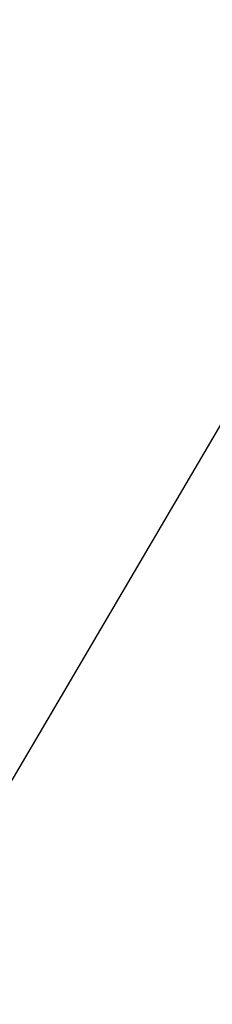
# Model space of a CAD drawing. Extents: x 0 to 370488, y 0 to 4202825.
# Tile 235 of 256: x 360284.81 to 360285.96, y 4200449.01 to 4200454.93. Entities that reach past the tile are written whole.
import ezdxf

# ---------------------------------------------------------------- set-up
doc = ezdxf.new("R2010")
doc.units = 0
doc.header["$LTSCALE"] = 0.5
doc.header["$MEASUREMENT"] = 0
doc.linetypes.add('CONTI', pattern=[0])
doc.layers.add('GORIZDEFAULT', color=32, linetype='CONTI')

msp = doc.modelspace()

# ---------------------------------------------------------------- linework, layer by layer
at = {"layer": 'GORIZDEFAULT', "color": 32}
msp.add_polyline3d([(360277.71, 4200442.86, 542.5), (360278.91, 4200443.64, 542.5), (360281.88, 4200445.83, 542.5), (360282.01, 4200445.98, 542.5), (360282.16, 4200446.19, 542.5), (360282.38, 4200446.48, 542.5), (360282.67, 4200446.92, 542.5), (360283.06, 4200447.53, 542.5), (360283.57, 4200448.36, 542.5), (360284.23, 4200449.45, 542.5), (360285.04, 4200450.83, 542.5), (360285.99, 4200452.45, 542.5), (360287.04, 4200454.27, 542.5), (360288.15, 4200456.24, 542.5), (360289.29, 4200458.3, 542.5), (360290.42, 4200460.4, 542.5), (360291.51, 4200462.49, 542.5), (360292.52, 4200464.52, 542.5), (360293.46, 4200466.48, 542.5), (360294.29, 4200468.34, 542.5), (360295.02, 4200470.1, 542.5)], dxfattribs=at)
msp.add_polyline3d([(360277.71, 4200442.86, 542.5), (360278.91, 4200443.64, 542.5), (360281.88, 4200445.83, 542.5), (360282.01, 4200445.98, 542.5), (360282.16, 4200446.19, 542.5), (360282.38, 4200446.48, 542.5), (360282.67, 4200446.92, 542.5), (360283.06, 4200447.53, 542.5), (360283.57, 4200448.36, 542.5), (360284.23, 4200449.45, 542.5), (360285.04, 4200450.83, 542.5), (360285.99, 4200452.45, 542.5), (360287.04, 4200454.27, 542.5), (360288.15, 4200456.24, 542.5), (360289.29, 4200458.3, 542.5), (360290.42, 4200460.4, 542.5), (360291.51, 4200462.49, 542.5), (360292.52, 4200464.52, 542.5), (360293.46, 4200466.48, 542.5), (360294.29, 4200468.34, 542.5), (360295.02, 4200470.1, 542.5)], dxfattribs=at)
msp.add_polyline3d([(360277.71, 4200442.86, 542.5), (360278.91, 4200443.64, 542.5), (360281.88, 4200445.83, 542.5), (360282.01, 4200445.98, 542.5), (360282.16, 4200446.19, 542.5), (360282.38, 4200446.48, 542.5), (360282.67, 4200446.92, 542.5), (360283.06, 4200447.53, 542.5), (360283.57, 4200448.36, 542.5), (360284.23, 4200449.45, 542.5), (360285.04, 4200450.83, 542.5), (360285.99, 4200452.45, 542.5), (360287.04, 4200454.27, 542.5), (360288.15, 4200456.24, 542.5), (360289.29, 4200458.3, 542.5), (360290.42, 4200460.4, 542.5), (360291.51, 4200462.49, 542.5), (360292.52, 4200464.52, 542.5), (360293.46, 4200466.48, 542.5), (360294.29, 4200468.34, 542.5), (360295.02, 4200470.1, 542.5)], dxfattribs=at)
msp.add_polyline3d([(360277.71, 4200442.86, 542.5), (360278.91, 4200443.64, 542.5), (360281.88, 4200445.83, 542.5), (360282.01, 4200445.98, 542.5), (360282.16, 4200446.19, 542.5), (360282.38, 4200446.48, 542.5), (360282.67, 4200446.92, 542.5), (360283.06, 4200447.53, 542.5), (360283.57, 4200448.36, 542.5), (360284.23, 4200449.45, 542.5), (360285.04, 4200450.83, 542.5), (360285.99, 4200452.45, 542.5), (360287.04, 4200454.27, 542.5), (360288.15, 4200456.24, 542.5), (360289.29, 4200458.3, 542.5), (360290.42, 4200460.4, 542.5), (360291.51, 4200462.49, 542.5), (360292.52, 4200464.52, 542.5), (360293.46, 4200466.48, 542.5), (360294.29, 4200468.34, 542.5), (360295.02, 4200470.1, 542.5)], dxfattribs=at)
msp.add_polyline3d([(360277.71, 4200442.86, 542.5), (360278.91, 4200443.64, 542.5), (360281.88, 4200445.83, 542.5), (360282.01, 4200445.98, 542.5), (360282.16, 4200446.19, 542.5), (360282.38, 4200446.48, 542.5), (360282.67, 4200446.92, 542.5), (360283.06, 4200447.53, 542.5), (360283.57, 4200448.36, 542.5), (360284.23, 4200449.45, 542.5), (360285.04, 4200450.83, 542.5), (360285.99, 4200452.45, 542.5), (360287.04, 4200454.27, 542.5), (360288.15, 4200456.24, 542.5), (360289.29, 4200458.3, 542.5), (360290.42, 4200460.4, 542.5), (360291.51, 4200462.49, 542.5), (360292.52, 4200464.52, 542.5), (360293.46, 4200466.48, 542.5), (360294.29, 4200468.34, 542.5), (360295.02, 4200470.1, 542.5)], dxfattribs=at)
msp.add_polyline3d([(360277.71, 4200442.86, 542.5), (360278.91, 4200443.64, 542.5), (360281.88, 4200445.83, 542.5), (360282.01, 4200445.98, 542.5), (360282.16, 4200446.19, 542.5), (360282.38, 4200446.48, 542.5), (360282.67, 4200446.92, 542.5), (360283.06, 4200447.53, 542.5), (360283.57, 4200448.36, 542.5), (360284.23, 4200449.45, 542.5), (360285.04, 4200450.83, 542.5), (360285.99, 4200452.45, 542.5), (360287.04, 4200454.27, 542.5), (360288.15, 4200456.24, 542.5), (360289.29, 4200458.3, 542.5), (360290.42, 4200460.4, 542.5), (360291.51, 4200462.49, 542.5), (360292.52, 4200464.52, 542.5), (360293.46, 4200466.48, 542.5), (360294.29, 4200468.34, 542.5), (360295.02, 4200470.1, 542.5)], dxfattribs=at)
msp.add_polyline3d([(360277.71, 4200442.86, 542.5), (360278.91, 4200443.64, 542.5), (360281.88, 4200445.83, 542.5), (360282.01, 4200445.98, 542.5), (360282.16, 4200446.19, 542.5), (360282.38, 4200446.48, 542.5), (360282.67, 4200446.92, 542.5), (360283.06, 4200447.53, 542.5), (360283.57, 4200448.36, 542.5), (360284.23, 4200449.45, 542.5), (360285.04, 4200450.83, 542.5), (360285.99, 4200452.45, 542.5), (360287.04, 4200454.27, 542.5), (360288.15, 4200456.24, 542.5), (360289.29, 4200458.3, 542.5), (360290.42, 4200460.4, 542.5), (360291.51, 4200462.49, 542.5), (360292.52, 4200464.52, 542.5), (360293.46, 4200466.48, 542.5), (360294.29, 4200468.34, 542.5), (360295.02, 4200470.1, 542.5)], dxfattribs=at)
msp.add_polyline3d([(360277.71, 4200442.86, 542.5), (360278.91, 4200443.64, 542.5), (360281.88, 4200445.83, 542.5), (360282.01, 4200445.98, 542.5), (360282.16, 4200446.19, 542.5), (360282.38, 4200446.48, 542.5), (360282.67, 4200446.92, 542.5), (360283.06, 4200447.53, 542.5), (360283.57, 4200448.36, 542.5), (360284.23, 4200449.45, 542.5), (360285.04, 4200450.83, 542.5), (360285.99, 4200452.45, 542.5), (360287.04, 4200454.27, 542.5), (360288.15, 4200456.24, 542.5), (360289.29, 4200458.3, 542.5), (360290.42, 4200460.4, 542.5), (360291.51, 4200462.49, 542.5), (360292.52, 4200464.52, 542.5), (360293.46, 4200466.48, 542.5), (360294.29, 4200468.34, 542.5), (360295.02, 4200470.1, 542.5)], dxfattribs=at)
msp.add_polyline3d([(360277.71, 4200442.86, 542.5), (360278.91, 4200443.64, 542.5), (360281.88, 4200445.83, 542.5), (360282.01, 4200445.98, 542.5), (360282.16, 4200446.19, 542.5), (360282.38, 4200446.48, 542.5), (360282.67, 4200446.92, 542.5), (360283.06, 4200447.53, 542.5), (360283.57, 4200448.36, 542.5), (360284.23, 4200449.45, 542.5), (360285.04, 4200450.83, 542.5), (360285.99, 4200452.45, 542.5), (360287.04, 4200454.27, 542.5), (360288.15, 4200456.24, 542.5), (360289.29, 4200458.3, 542.5), (360290.42, 4200460.4, 542.5), (360291.51, 4200462.49, 542.5), (360292.52, 4200464.52, 542.5), (360293.46, 4200466.48, 542.5), (360294.29, 4200468.34, 542.5), (360295.02, 4200470.1, 542.5)], dxfattribs=at)
msp.add_polyline3d([(360277.71, 4200442.86, 542.5), (360278.91, 4200443.64, 542.5), (360281.88, 4200445.83, 542.5), (360282.01, 4200445.98, 542.5), (360282.16, 4200446.19, 542.5), (360282.38, 4200446.48, 542.5), (360282.67, 4200446.92, 542.5), (360283.06, 4200447.53, 542.5), (360283.57, 4200448.36, 542.5), (360284.23, 4200449.45, 542.5), (360285.04, 4200450.83, 542.5), (360285.99, 4200452.45, 542.5), (360287.04, 4200454.27, 542.5), (360288.15, 4200456.24, 542.5), (360289.29, 4200458.3, 542.5), (360290.42, 4200460.4, 542.5), (360291.51, 4200462.49, 542.5), (360292.52, 4200464.52, 542.5), (360293.46, 4200466.48, 542.5), (360294.29, 4200468.34, 542.5), (360295.02, 4200470.1, 542.5)], dxfattribs=at)
msp.add_polyline3d([(360277.71, 4200442.86, 542.5), (360278.91, 4200443.64, 542.5), (360281.88, 4200445.83, 542.5), (360282.01, 4200445.98, 542.5), (360282.16, 4200446.19, 542.5), (360282.38, 4200446.48, 542.5), (360282.67, 4200446.92, 542.5), (360283.06, 4200447.53, 542.5), (360283.57, 4200448.36, 542.5), (360284.23, 4200449.45, 542.5), (360285.04, 4200450.83, 542.5), (360285.99, 4200452.45, 542.5), (360287.04, 4200454.27, 542.5), (360288.15, 4200456.24, 542.5), (360289.29, 4200458.3, 542.5), (360290.42, 4200460.4, 542.5), (360291.51, 4200462.49, 542.5), (360292.52, 4200464.52, 542.5), (360293.46, 4200466.48, 542.5), (360294.29, 4200468.34, 542.5), (360295.02, 4200470.1, 542.5)], dxfattribs=at)
msp.add_polyline3d([(360277.71, 4200442.86, 542.5), (360278.91, 4200443.64, 542.5), (360281.88, 4200445.83, 542.5), (360282.01, 4200445.98, 542.5), (360282.16, 4200446.19, 542.5), (360282.38, 4200446.48, 542.5), (360282.67, 4200446.92, 542.5), (360283.06, 4200447.53, 542.5), (360283.57, 4200448.36, 542.5), (360284.23, 4200449.45, 542.5), (360285.04, 4200450.83, 542.5), (360285.99, 4200452.45, 542.5), (360287.04, 4200454.27, 542.5), (360288.15, 4200456.24, 542.5), (360289.29, 4200458.3, 542.5), (360290.42, 4200460.4, 542.5), (360291.51, 4200462.49, 542.5), (360292.52, 4200464.52, 542.5), (360293.46, 4200466.48, 542.5), (360294.29, 4200468.34, 542.5), (360295.02, 4200470.1, 542.5)], dxfattribs=at)
msp.add_polyline3d([(360277.71, 4200442.86, 542.5), (360278.91, 4200443.64, 542.5), (360281.88, 4200445.83, 542.5), (360282.01, 4200445.98, 542.5), (360282.16, 4200446.19, 542.5), (360282.38, 4200446.48, 542.5), (360282.67, 4200446.92, 542.5), (360283.06, 4200447.53, 542.5), (360283.57, 4200448.36, 542.5), (360284.23, 4200449.45, 542.5), (360285.04, 4200450.83, 542.5), (360285.99, 4200452.45, 542.5), (360287.04, 4200454.27, 542.5), (360288.15, 4200456.24, 542.5), (360289.29, 4200458.3, 542.5), (360290.42, 4200460.4, 542.5), (360291.51, 4200462.49, 542.5), (360292.52, 4200464.52, 542.5), (360293.46, 4200466.48, 542.5), (360294.29, 4200468.34, 542.5), (360295.02, 4200470.1, 542.5)], dxfattribs=at)
msp.add_polyline3d([(360277.71, 4200442.86, 542.5), (360278.91, 4200443.64, 542.5), (360281.88, 4200445.83, 542.5), (360282.01, 4200445.98, 542.5), (360282.16, 4200446.19, 542.5), (360282.38, 4200446.48, 542.5), (360282.67, 4200446.92, 542.5), (360283.06, 4200447.53, 542.5), (360283.57, 4200448.36, 542.5), (360284.23, 4200449.45, 542.5), (360285.04, 4200450.83, 542.5), (360285.99, 4200452.45, 542.5), (360287.04, 4200454.27, 542.5), (360288.15, 4200456.24, 542.5), (360289.29, 4200458.3, 542.5), (360290.42, 4200460.4, 542.5), (360291.51, 4200462.49, 542.5), (360292.52, 4200464.52, 542.5), (360293.46, 4200466.48, 542.5), (360294.29, 4200468.34, 542.5), (360295.02, 4200470.1, 542.5)], dxfattribs=at)
msp.add_polyline3d([(360277.71, 4200442.86, 542.5), (360278.91, 4200443.64, 542.5), (360281.88, 4200445.83, 542.5), (360282.01, 4200445.98, 542.5), (360282.16, 4200446.19, 542.5), (360282.38, 4200446.48, 542.5), (360282.67, 4200446.92, 542.5), (360283.06, 4200447.53, 542.5), (360283.57, 4200448.36, 542.5), (360284.23, 4200449.45, 542.5), (360285.04, 4200450.83, 542.5), (360285.99, 4200452.45, 542.5), (360287.04, 4200454.27, 542.5), (360288.15, 4200456.24, 542.5), (360289.29, 4200458.3, 542.5), (360290.42, 4200460.4, 542.5), (360291.51, 4200462.49, 542.5), (360292.52, 4200464.52, 542.5), (360293.46, 4200466.48, 542.5), (360294.29, 4200468.34, 542.5), (360295.02, 4200470.1, 542.5)], dxfattribs=at)
msp.add_polyline3d([(360277.71, 4200442.86, 542.5), (360278.91, 4200443.64, 542.5), (360281.88, 4200445.83, 542.5), (360282.01, 4200445.98, 542.5), (360282.16, 4200446.19, 542.5), (360282.38, 4200446.48, 542.5), (360282.67, 4200446.92, 542.5), (360283.06, 4200447.53, 542.5), (360283.57, 4200448.36, 542.5), (360284.23, 4200449.45, 542.5), (360285.04, 4200450.83, 542.5), (360285.99, 4200452.45, 542.5), (360287.04, 4200454.27, 542.5), (360288.15, 4200456.24, 542.5), (360289.29, 4200458.3, 542.5), (360290.42, 4200460.4, 542.5), (360291.51, 4200462.49, 542.5), (360292.52, 4200464.52, 542.5), (360293.46, 4200466.48, 542.5), (360294.29, 4200468.34, 542.5), (360295.02, 4200470.1, 542.5)], dxfattribs=at)
msp.add_polyline3d([(360277.71, 4200442.86, 542.5), (360278.91, 4200443.64, 542.5), (360281.88, 4200445.83, 542.5), (360282.01, 4200445.98, 542.5), (360282.16, 4200446.19, 542.5), (360282.38, 4200446.48, 542.5), (360282.67, 4200446.92, 542.5), (360283.06, 4200447.53, 542.5), (360283.57, 4200448.36, 542.5), (360284.23, 4200449.45, 542.5), (360285.04, 4200450.83, 542.5), (360285.99, 4200452.45, 542.5), (360287.04, 4200454.27, 542.5), (360288.15, 4200456.24, 542.5), (360289.29, 4200458.3, 542.5), (360290.42, 4200460.4, 542.5), (360291.51, 4200462.49, 542.5), (360292.52, 4200464.52, 542.5), (360293.46, 4200466.48, 542.5), (360294.29, 4200468.34, 542.5), (360295.02, 4200470.1, 542.5)], dxfattribs=at)
msp.add_polyline3d([(360277.71, 4200442.86, 542.5), (360278.91, 4200443.64, 542.5), (360281.88, 4200445.83, 542.5), (360282.01, 4200445.98, 542.5), (360282.16, 4200446.19, 542.5), (360282.38, 4200446.48, 542.5), (360282.67, 4200446.92, 542.5), (360283.06, 4200447.53, 542.5), (360283.57, 4200448.36, 542.5), (360284.23, 4200449.45, 542.5), (360285.04, 4200450.83, 542.5), (360285.99, 4200452.45, 542.5), (360287.04, 4200454.27, 542.5), (360288.15, 4200456.24, 542.5), (360289.29, 4200458.3, 542.5), (360290.42, 4200460.4, 542.5), (360291.51, 4200462.49, 542.5), (360292.52, 4200464.52, 542.5), (360293.46, 4200466.48, 542.5), (360294.29, 4200468.34, 542.5), (360295.02, 4200470.1, 542.5)], dxfattribs=at)
msp.add_polyline3d([(360277.71, 4200442.86, 542.5), (360278.91, 4200443.64, 542.5), (360281.88, 4200445.83, 542.5), (360282.01, 4200445.98, 542.5), (360282.16, 4200446.19, 542.5), (360282.38, 4200446.48, 542.5), (360282.67, 4200446.92, 542.5), (360283.06, 4200447.53, 542.5), (360283.57, 4200448.36, 542.5), (360284.23, 4200449.45, 542.5), (360285.04, 4200450.83, 542.5), (360285.99, 4200452.45, 542.5), (360287.04, 4200454.27, 542.5), (360288.15, 4200456.24, 542.5), (360289.29, 4200458.3, 542.5), (360290.42, 4200460.4, 542.5), (360291.51, 4200462.49, 542.5), (360292.52, 4200464.52, 542.5), (360293.46, 4200466.48, 542.5), (360294.29, 4200468.34, 542.5), (360295.02, 4200470.1, 542.5)], dxfattribs=at)
msp.add_polyline3d([(360277.71, 4200442.86, 542.5), (360278.91, 4200443.64, 542.5), (360281.88, 4200445.83, 542.5), (360282.01, 4200445.98, 542.5), (360282.16, 4200446.19, 542.5), (360282.38, 4200446.48, 542.5), (360282.67, 4200446.92, 542.5), (360283.06, 4200447.53, 542.5), (360283.57, 4200448.36, 542.5), (360284.23, 4200449.45, 542.5), (360285.04, 4200450.83, 542.5), (360285.99, 4200452.45, 542.5), (360287.04, 4200454.27, 542.5), (360288.15, 4200456.24, 542.5), (360289.29, 4200458.3, 542.5), (360290.42, 4200460.4, 542.5), (360291.51, 4200462.49, 542.5), (360292.52, 4200464.52, 542.5), (360293.46, 4200466.48, 542.5), (360294.29, 4200468.34, 542.5), (360295.02, 4200470.1, 542.5)], dxfattribs=at)
msp.add_polyline3d([(360277.71, 4200442.86, 542.5), (360278.91, 4200443.64, 542.5), (360281.88, 4200445.83, 542.5), (360282.01, 4200445.98, 542.5), (360282.16, 4200446.19, 542.5), (360282.38, 4200446.48, 542.5), (360282.67, 4200446.92, 542.5), (360283.06, 4200447.53, 542.5), (360283.57, 4200448.36, 542.5), (360284.23, 4200449.45, 542.5), (360285.04, 4200450.83, 542.5), (360285.99, 4200452.45, 542.5), (360287.04, 4200454.27, 542.5), (360288.15, 4200456.24, 542.5), (360289.29, 4200458.3, 542.5), (360290.42, 4200460.4, 542.5), (360291.51, 4200462.49, 542.5), (360292.52, 4200464.52, 542.5), (360293.46, 4200466.48, 542.5), (360294.29, 4200468.34, 542.5), (360295.02, 4200470.1, 542.5)], dxfattribs=at)
msp.add_polyline3d([(360277.71, 4200442.86, 542.5), (360278.91, 4200443.64, 542.5), (360281.88, 4200445.83, 542.5), (360282.01, 4200445.98, 542.5), (360282.16, 4200446.19, 542.5), (360282.38, 4200446.48, 542.5), (360282.67, 4200446.92, 542.5), (360283.06, 4200447.53, 542.5), (360283.57, 4200448.36, 542.5), (360284.23, 4200449.45, 542.5), (360285.04, 4200450.83, 542.5), (360285.99, 4200452.45, 542.5), (360287.04, 4200454.27, 542.5), (360288.15, 4200456.24, 542.5), (360289.29, 4200458.3, 542.5), (360290.42, 4200460.4, 542.5), (360291.51, 4200462.49, 542.5), (360292.52, 4200464.52, 542.5), (360293.46, 4200466.48, 542.5), (360294.29, 4200468.34, 542.5), (360295.02, 4200470.1, 542.5)], dxfattribs=at)
msp.add_polyline3d([(360277.71, 4200442.86, 542.5), (360278.91, 4200443.64, 542.5), (360281.88, 4200445.83, 542.5), (360282.01, 4200445.98, 542.5), (360282.16, 4200446.19, 542.5), (360282.38, 4200446.48, 542.5), (360282.67, 4200446.92, 542.5), (360283.06, 4200447.53, 542.5), (360283.57, 4200448.36, 542.5), (360284.23, 4200449.45, 542.5), (360285.04, 4200450.83, 542.5), (360285.99, 4200452.45, 542.5), (360287.04, 4200454.27, 542.5), (360288.15, 4200456.24, 542.5), (360289.29, 4200458.3, 542.5), (360290.42, 4200460.4, 542.5), (360291.51, 4200462.49, 542.5), (360292.52, 4200464.52, 542.5), (360293.46, 4200466.48, 542.5), (360294.29, 4200468.34, 542.5), (360295.02, 4200470.1, 542.5)], dxfattribs=at)
msp.add_polyline3d([(360277.71, 4200442.86, 542.5), (360278.91, 4200443.64, 542.5), (360281.88, 4200445.83, 542.5), (360282.01, 4200445.98, 542.5), (360282.16, 4200446.19, 542.5), (360282.38, 4200446.48, 542.5), (360282.67, 4200446.92, 542.5), (360283.06, 4200447.53, 542.5), (360283.57, 4200448.36, 542.5), (360284.23, 4200449.45, 542.5), (360285.04, 4200450.83, 542.5), (360285.99, 4200452.45, 542.5), (360287.04, 4200454.27, 542.5), (360288.15, 4200456.24, 542.5), (360289.29, 4200458.3, 542.5), (360290.42, 4200460.4, 542.5), (360291.51, 4200462.49, 542.5), (360292.52, 4200464.52, 542.5), (360293.46, 4200466.48, 542.5), (360294.29, 4200468.34, 542.5), (360295.02, 4200470.1, 542.5)], dxfattribs=at)
msp.add_polyline3d([(360277.71, 4200442.86, 542.5), (360278.91, 4200443.64, 542.5), (360281.88, 4200445.83, 542.5), (360282.01, 4200445.98, 542.5), (360282.16, 4200446.19, 542.5), (360282.38, 4200446.48, 542.5), (360282.67, 4200446.92, 542.5), (360283.06, 4200447.53, 542.5), (360283.57, 4200448.36, 542.5), (360284.23, 4200449.45, 542.5), (360285.04, 4200450.83, 542.5), (360285.99, 4200452.45, 542.5), (360287.04, 4200454.27, 542.5), (360288.15, 4200456.24, 542.5), (360289.29, 4200458.3, 542.5), (360290.42, 4200460.4, 542.5), (360291.51, 4200462.49, 542.5), (360292.52, 4200464.52, 542.5), (360293.46, 4200466.48, 542.5), (360294.29, 4200468.34, 542.5), (360295.02, 4200470.1, 542.5)], dxfattribs=at)
msp.add_polyline3d([(360277.71, 4200442.86, 542.5), (360278.91, 4200443.64, 542.5), (360281.88, 4200445.83, 542.5), (360282.01, 4200445.98, 542.5), (360282.16, 4200446.19, 542.5), (360282.38, 4200446.48, 542.5), (360282.67, 4200446.92, 542.5), (360283.06, 4200447.53, 542.5), (360283.57, 4200448.36, 542.5), (360284.23, 4200449.45, 542.5), (360285.04, 4200450.83, 542.5), (360285.99, 4200452.45, 542.5), (360287.04, 4200454.27, 542.5), (360288.15, 4200456.24, 542.5), (360289.29, 4200458.3, 542.5), (360290.42, 4200460.4, 542.5), (360291.51, 4200462.49, 542.5), (360292.52, 4200464.52, 542.5), (360293.46, 4200466.48, 542.5), (360294.29, 4200468.34, 542.5), (360295.02, 4200470.1, 542.5)], dxfattribs=at)
msp.add_polyline3d([(360277.71, 4200442.86, 542.5), (360278.91, 4200443.64, 542.5), (360281.88, 4200445.83, 542.5), (360282.01, 4200445.98, 542.5), (360282.16, 4200446.19, 542.5), (360282.38, 4200446.48, 542.5), (360282.67, 4200446.92, 542.5), (360283.06, 4200447.53, 542.5), (360283.57, 4200448.36, 542.5), (360284.23, 4200449.45, 542.5), (360285.04, 4200450.83, 542.5), (360285.99, 4200452.45, 542.5), (360287.04, 4200454.27, 542.5), (360288.15, 4200456.24, 542.5), (360289.29, 4200458.3, 542.5), (360290.42, 4200460.4, 542.5), (360291.51, 4200462.49, 542.5), (360292.52, 4200464.52, 542.5), (360293.46, 4200466.48, 542.5), (360294.29, 4200468.34, 542.5), (360295.02, 4200470.1, 542.5)], dxfattribs=at)
msp.add_polyline3d([(360277.71, 4200442.86, 542.5), (360278.91, 4200443.64, 542.5), (360281.88, 4200445.83, 542.5), (360282.01, 4200445.98, 542.5), (360282.16, 4200446.19, 542.5), (360282.38, 4200446.48, 542.5), (360282.67, 4200446.92, 542.5), (360283.06, 4200447.53, 542.5), (360283.57, 4200448.36, 542.5), (360284.23, 4200449.45, 542.5), (360285.04, 4200450.83, 542.5), (360285.99, 4200452.45, 542.5), (360287.04, 4200454.27, 542.5), (360288.15, 4200456.24, 542.5), (360289.29, 4200458.3, 542.5), (360290.42, 4200460.4, 542.5), (360291.51, 4200462.49, 542.5), (360292.52, 4200464.52, 542.5), (360293.46, 4200466.48, 542.5), (360294.29, 4200468.34, 542.5), (360295.02, 4200470.1, 542.5)], dxfattribs=at)
msp.add_polyline3d([(360277.71, 4200442.86, 542.5), (360278.91, 4200443.64, 542.5), (360281.88, 4200445.83, 542.5), (360282.01, 4200445.98, 542.5), (360282.16, 4200446.19, 542.5), (360282.38, 4200446.48, 542.5), (360282.67, 4200446.92, 542.5), (360283.06, 4200447.53, 542.5), (360283.57, 4200448.36, 542.5), (360284.23, 4200449.45, 542.5), (360285.04, 4200450.83, 542.5), (360285.99, 4200452.45, 542.5), (360287.04, 4200454.27, 542.5), (360288.15, 4200456.24, 542.5), (360289.29, 4200458.3, 542.5), (360290.42, 4200460.4, 542.5), (360291.51, 4200462.49, 542.5), (360292.52, 4200464.52, 542.5), (360293.46, 4200466.48, 542.5), (360294.29, 4200468.34, 542.5), (360295.02, 4200470.1, 542.5)], dxfattribs=at)
msp.add_polyline3d([(360277.71, 4200442.86, 542.5), (360278.91, 4200443.64, 542.5), (360281.88, 4200445.83, 542.5), (360282.01, 4200445.98, 542.5), (360282.16, 4200446.19, 542.5), (360282.38, 4200446.48, 542.5), (360282.67, 4200446.92, 542.5), (360283.06, 4200447.53, 542.5), (360283.57, 4200448.36, 542.5), (360284.23, 4200449.45, 542.5), (360285.04, 4200450.83, 542.5), (360285.99, 4200452.45, 542.5), (360287.04, 4200454.27, 542.5), (360288.15, 4200456.24, 542.5), (360289.29, 4200458.3, 542.5), (360290.42, 4200460.4, 542.5), (360291.51, 4200462.49, 542.5), (360292.52, 4200464.52, 542.5), (360293.46, 4200466.48, 542.5), (360294.29, 4200468.34, 542.5), (360295.02, 4200470.1, 542.5)], dxfattribs=at)
msp.add_polyline3d([(360277.71, 4200442.86, 542.5), (360278.91, 4200443.64, 542.5), (360281.88, 4200445.83, 542.5), (360282.01, 4200445.98, 542.5), (360282.16, 4200446.19, 542.5), (360282.38, 4200446.48, 542.5), (360282.67, 4200446.92, 542.5), (360283.06, 4200447.53, 542.5), (360283.57, 4200448.36, 542.5), (360284.23, 4200449.45, 542.5), (360285.04, 4200450.83, 542.5), (360285.99, 4200452.45, 542.5), (360287.04, 4200454.27, 542.5), (360288.15, 4200456.24, 542.5), (360289.29, 4200458.3, 542.5), (360290.42, 4200460.4, 542.5), (360291.51, 4200462.49, 542.5), (360292.52, 4200464.52, 542.5), (360293.46, 4200466.48, 542.5), (360294.29, 4200468.34, 542.5), (360295.02, 4200470.1, 542.5)], dxfattribs=at)
msp.add_polyline3d([(360277.71, 4200442.86, 542.5), (360278.91, 4200443.64, 542.5), (360281.88, 4200445.83, 542.5), (360282.01, 4200445.98, 542.5), (360282.16, 4200446.19, 542.5), (360282.38, 4200446.48, 542.5), (360282.67, 4200446.92, 542.5), (360283.06, 4200447.53, 542.5), (360283.57, 4200448.36, 542.5), (360284.23, 4200449.45, 542.5), (360285.04, 4200450.83, 542.5), (360285.99, 4200452.45, 542.5), (360287.04, 4200454.27, 542.5), (360288.15, 4200456.24, 542.5), (360289.29, 4200458.3, 542.5), (360290.42, 4200460.4, 542.5), (360291.51, 4200462.49, 542.5), (360292.52, 4200464.52, 542.5), (360293.46, 4200466.48, 542.5), (360294.29, 4200468.34, 542.5), (360295.02, 4200470.1, 542.5)], dxfattribs=at)
msp.add_polyline3d([(360277.71, 4200442.86, 542.5), (360278.91, 4200443.64, 542.5), (360281.88, 4200445.83, 542.5), (360282.01, 4200445.98, 542.5), (360282.16, 4200446.19, 542.5), (360282.38, 4200446.48, 542.5), (360282.67, 4200446.92, 542.5), (360283.06, 4200447.53, 542.5), (360283.57, 4200448.36, 542.5), (360284.23, 4200449.45, 542.5), (360285.04, 4200450.83, 542.5), (360285.99, 4200452.45, 542.5), (360287.04, 4200454.27, 542.5), (360288.15, 4200456.24, 542.5), (360289.29, 4200458.3, 542.5), (360290.42, 4200460.4, 542.5), (360291.51, 4200462.49, 542.5), (360292.52, 4200464.52, 542.5), (360293.46, 4200466.48, 542.5), (360294.29, 4200468.34, 542.5), (360295.02, 4200470.1, 542.5)], dxfattribs=at)
msp.add_polyline3d([(360277.71, 4200442.86, 542.5), (360278.91, 4200443.64, 542.5), (360281.88, 4200445.83, 542.5), (360282.01, 4200445.98, 542.5), (360282.16, 4200446.19, 542.5), (360282.38, 4200446.48, 542.5), (360282.67, 4200446.92, 542.5), (360283.06, 4200447.53, 542.5), (360283.57, 4200448.36, 542.5), (360284.23, 4200449.45, 542.5), (360285.04, 4200450.83, 542.5), (360285.99, 4200452.45, 542.5), (360287.04, 4200454.27, 542.5), (360288.15, 4200456.24, 542.5), (360289.29, 4200458.3, 542.5), (360290.42, 4200460.4, 542.5), (360291.51, 4200462.49, 542.5), (360292.52, 4200464.52, 542.5), (360293.46, 4200466.48, 542.5), (360294.29, 4200468.34, 542.5), (360295.02, 4200470.1, 542.5)], dxfattribs=at)
msp.add_polyline3d([(360277.71, 4200442.86, 542.5), (360278.91, 4200443.64, 542.5), (360281.88, 4200445.83, 542.5), (360282.01, 4200445.98, 542.5), (360282.16, 4200446.19, 542.5), (360282.38, 4200446.48, 542.5), (360282.67, 4200446.92, 542.5), (360283.06, 4200447.53, 542.5), (360283.57, 4200448.36, 542.5), (360284.23, 4200449.45, 542.5), (360285.04, 4200450.83, 542.5), (360285.99, 4200452.45, 542.5), (360287.04, 4200454.27, 542.5), (360288.15, 4200456.24, 542.5), (360289.29, 4200458.3, 542.5), (360290.42, 4200460.4, 542.5), (360291.51, 4200462.49, 542.5), (360292.52, 4200464.52, 542.5), (360293.46, 4200466.48, 542.5), (360294.29, 4200468.34, 542.5), (360295.02, 4200470.1, 542.5)], dxfattribs=at)
msp.add_polyline3d([(360277.71, 4200442.86, 542.5), (360278.91, 4200443.64, 542.5), (360281.88, 4200445.83, 542.5), (360282.01, 4200445.98, 542.5), (360282.16, 4200446.19, 542.5), (360282.38, 4200446.48, 542.5), (360282.67, 4200446.92, 542.5), (360283.06, 4200447.53, 542.5), (360283.57, 4200448.36, 542.5), (360284.23, 4200449.45, 542.5), (360285.04, 4200450.83, 542.5), (360285.99, 4200452.45, 542.5), (360287.04, 4200454.27, 542.5), (360288.15, 4200456.24, 542.5), (360289.29, 4200458.3, 542.5), (360290.42, 4200460.4, 542.5), (360291.51, 4200462.49, 542.5), (360292.52, 4200464.52, 542.5), (360293.46, 4200466.48, 542.5), (360294.29, 4200468.34, 542.5), (360295.02, 4200470.1, 542.5)], dxfattribs=at)
msp.add_polyline3d([(360277.71, 4200442.86, 542.5), (360278.91, 4200443.64, 542.5), (360281.88, 4200445.83, 542.5), (360282.01, 4200445.98, 542.5), (360282.16, 4200446.19, 542.5), (360282.38, 4200446.48, 542.5), (360282.67, 4200446.92, 542.5), (360283.06, 4200447.53, 542.5), (360283.57, 4200448.36, 542.5), (360284.23, 4200449.45, 542.5), (360285.04, 4200450.83, 542.5), (360285.99, 4200452.45, 542.5), (360287.04, 4200454.27, 542.5), (360288.15, 4200456.24, 542.5), (360289.29, 4200458.3, 542.5), (360290.42, 4200460.4, 542.5), (360291.51, 4200462.49, 542.5), (360292.52, 4200464.52, 542.5), (360293.46, 4200466.48, 542.5), (360294.29, 4200468.34, 542.5), (360295.02, 4200470.1, 542.5)], dxfattribs=at)
msp.add_polyline3d([(360277.71, 4200442.86, 542.5), (360278.91, 4200443.64, 542.5), (360281.88, 4200445.83, 542.5), (360282.01, 4200445.98, 542.5), (360282.16, 4200446.19, 542.5), (360282.38, 4200446.48, 542.5), (360282.67, 4200446.92, 542.5), (360283.06, 4200447.53, 542.5), (360283.57, 4200448.36, 542.5), (360284.23, 4200449.45, 542.5), (360285.04, 4200450.83, 542.5), (360285.99, 4200452.45, 542.5), (360287.04, 4200454.27, 542.5), (360288.15, 4200456.24, 542.5), (360289.29, 4200458.3, 542.5), (360290.42, 4200460.4, 542.5), (360291.51, 4200462.49, 542.5), (360292.52, 4200464.52, 542.5), (360293.46, 4200466.48, 542.5), (360294.29, 4200468.34, 542.5), (360295.02, 4200470.1, 542.5)], dxfattribs=at)
msp.add_polyline3d([(360277.71, 4200442.86, 542.5), (360278.91, 4200443.64, 542.5), (360281.88, 4200445.83, 542.5), (360282.01, 4200445.98, 542.5), (360282.16, 4200446.19, 542.5), (360282.38, 4200446.48, 542.5), (360282.67, 4200446.92, 542.5), (360283.06, 4200447.53, 542.5), (360283.57, 4200448.36, 542.5), (360284.23, 4200449.45, 542.5), (360285.04, 4200450.83, 542.5), (360285.99, 4200452.45, 542.5), (360287.04, 4200454.27, 542.5), (360288.15, 4200456.24, 542.5), (360289.29, 4200458.3, 542.5), (360290.42, 4200460.4, 542.5), (360291.51, 4200462.49, 542.5), (360292.52, 4200464.52, 542.5), (360293.46, 4200466.48, 542.5), (360294.29, 4200468.34, 542.5), (360295.02, 4200470.1, 542.5)], dxfattribs=at)
msp.add_polyline3d([(360277.71, 4200442.86, 542.5), (360278.91, 4200443.64, 542.5), (360281.88, 4200445.83, 542.5), (360282.01, 4200445.98, 542.5), (360282.16, 4200446.19, 542.5), (360282.38, 4200446.48, 542.5), (360282.67, 4200446.92, 542.5), (360283.06, 4200447.53, 542.5), (360283.57, 4200448.36, 542.5), (360284.23, 4200449.45, 542.5), (360285.04, 4200450.83, 542.5), (360285.99, 4200452.45, 542.5), (360287.04, 4200454.27, 542.5), (360288.15, 4200456.24, 542.5), (360289.29, 4200458.3, 542.5), (360290.42, 4200460.4, 542.5), (360291.51, 4200462.49, 542.5), (360292.52, 4200464.52, 542.5), (360293.46, 4200466.48, 542.5), (360294.29, 4200468.34, 542.5), (360295.02, 4200470.1, 542.5)], dxfattribs=at)
msp.add_polyline3d([(360277.71, 4200442.86, 542.5), (360278.91, 4200443.64, 542.5), (360281.88, 4200445.83, 542.5), (360282.01, 4200445.98, 542.5), (360282.16, 4200446.19, 542.5), (360282.38, 4200446.48, 542.5), (360282.67, 4200446.92, 542.5), (360283.06, 4200447.53, 542.5), (360283.57, 4200448.36, 542.5), (360284.23, 4200449.45, 542.5), (360285.04, 4200450.83, 542.5), (360285.99, 4200452.45, 542.5), (360287.04, 4200454.27, 542.5), (360288.15, 4200456.24, 542.5), (360289.29, 4200458.3, 542.5), (360290.42, 4200460.4, 542.5), (360291.51, 4200462.49, 542.5), (360292.52, 4200464.52, 542.5), (360293.46, 4200466.48, 542.5), (360294.29, 4200468.34, 542.5), (360295.02, 4200470.1, 542.5)], dxfattribs=at)
msp.add_polyline3d([(360277.71, 4200442.86, 542.5), (360278.91, 4200443.64, 542.5), (360281.88, 4200445.83, 542.5), (360282.01, 4200445.98, 542.5), (360282.16, 4200446.19, 542.5), (360282.38, 4200446.48, 542.5), (360282.67, 4200446.92, 542.5), (360283.06, 4200447.53, 542.5), (360283.57, 4200448.36, 542.5), (360284.23, 4200449.45, 542.5), (360285.04, 4200450.83, 542.5), (360285.99, 4200452.45, 542.5), (360287.04, 4200454.27, 542.5), (360288.15, 4200456.24, 542.5), (360289.29, 4200458.3, 542.5), (360290.42, 4200460.4, 542.5), (360291.51, 4200462.49, 542.5), (360292.52, 4200464.52, 542.5), (360293.46, 4200466.48, 542.5), (360294.29, 4200468.34, 542.5), (360295.02, 4200470.1, 542.5)], dxfattribs=at)
msp.add_polyline3d([(360277.71, 4200442.86, 542.5), (360278.91, 4200443.64, 542.5), (360281.88, 4200445.83, 542.5), (360282.01, 4200445.98, 542.5), (360282.16, 4200446.19, 542.5), (360282.38, 4200446.48, 542.5), (360282.67, 4200446.92, 542.5), (360283.06, 4200447.53, 542.5), (360283.57, 4200448.36, 542.5), (360284.23, 4200449.45, 542.5), (360285.04, 4200450.83, 542.5), (360285.99, 4200452.45, 542.5), (360287.04, 4200454.27, 542.5), (360288.15, 4200456.24, 542.5), (360289.29, 4200458.3, 542.5), (360290.42, 4200460.4, 542.5), (360291.51, 4200462.49, 542.5), (360292.52, 4200464.52, 542.5), (360293.46, 4200466.48, 542.5), (360294.29, 4200468.34, 542.5), (360295.02, 4200470.1, 542.5)], dxfattribs=at)
msp.add_polyline3d([(360277.71, 4200442.86, 542.5), (360278.91, 4200443.64, 542.5), (360281.88, 4200445.83, 542.5), (360282.01, 4200445.98, 542.5), (360282.16, 4200446.19, 542.5), (360282.38, 4200446.48, 542.5), (360282.67, 4200446.92, 542.5), (360283.06, 4200447.53, 542.5), (360283.57, 4200448.36, 542.5), (360284.23, 4200449.45, 542.5), (360285.04, 4200450.83, 542.5), (360285.99, 4200452.45, 542.5), (360287.04, 4200454.27, 542.5), (360288.15, 4200456.24, 542.5), (360289.29, 4200458.3, 542.5), (360290.42, 4200460.4, 542.5), (360291.51, 4200462.49, 542.5), (360292.52, 4200464.52, 542.5), (360293.46, 4200466.48, 542.5), (360294.29, 4200468.34, 542.5), (360295.02, 4200470.1, 542.5)], dxfattribs=at)
msp.add_polyline3d([(360277.71, 4200442.86, 542.5), (360278.91, 4200443.64, 542.5), (360281.88, 4200445.83, 542.5), (360282.01, 4200445.98, 542.5), (360282.16, 4200446.19, 542.5), (360282.38, 4200446.48, 542.5), (360282.67, 4200446.92, 542.5), (360283.06, 4200447.53, 542.5), (360283.57, 4200448.36, 542.5), (360284.23, 4200449.45, 542.5), (360285.04, 4200450.83, 542.5), (360285.99, 4200452.45, 542.5), (360287.04, 4200454.27, 542.5), (360288.15, 4200456.24, 542.5), (360289.29, 4200458.3, 542.5), (360290.42, 4200460.4, 542.5), (360291.51, 4200462.49, 542.5), (360292.52, 4200464.52, 542.5), (360293.46, 4200466.48, 542.5), (360294.29, 4200468.34, 542.5), (360295.02, 4200470.1, 542.5)], dxfattribs=at)
msp.add_polyline3d([(360277.71, 4200442.86, 542.5), (360278.91, 4200443.64, 542.5), (360281.88, 4200445.83, 542.5), (360282.01, 4200445.98, 542.5), (360282.16, 4200446.19, 542.5), (360282.38, 4200446.48, 542.5), (360282.67, 4200446.92, 542.5), (360283.06, 4200447.53, 542.5), (360283.57, 4200448.36, 542.5), (360284.23, 4200449.45, 542.5), (360285.04, 4200450.83, 542.5), (360285.99, 4200452.45, 542.5), (360287.04, 4200454.27, 542.5), (360288.15, 4200456.24, 542.5), (360289.29, 4200458.3, 542.5), (360290.42, 4200460.4, 542.5), (360291.51, 4200462.49, 542.5), (360292.52, 4200464.52, 542.5), (360293.46, 4200466.48, 542.5), (360294.29, 4200468.34, 542.5), (360295.02, 4200470.1, 542.5)], dxfattribs=at)
msp.add_polyline3d([(360277.71, 4200442.86, 542.5), (360278.91, 4200443.64, 542.5), (360281.88, 4200445.83, 542.5), (360282.01, 4200445.98, 542.5), (360282.16, 4200446.19, 542.5), (360282.38, 4200446.48, 542.5), (360282.67, 4200446.92, 542.5), (360283.06, 4200447.53, 542.5), (360283.57, 4200448.36, 542.5), (360284.23, 4200449.45, 542.5), (360285.04, 4200450.83, 542.5), (360285.99, 4200452.45, 542.5), (360287.04, 4200454.27, 542.5), (360288.15, 4200456.24, 542.5), (360289.29, 4200458.3, 542.5), (360290.42, 4200460.4, 542.5), (360291.51, 4200462.49, 542.5), (360292.52, 4200464.52, 542.5), (360293.46, 4200466.48, 542.5), (360294.29, 4200468.34, 542.5), (360295.02, 4200470.1, 542.5)], dxfattribs=at)
msp.add_polyline3d([(360277.71, 4200442.86, 542.5), (360278.91, 4200443.64, 542.5), (360281.88, 4200445.83, 542.5), (360282.01, 4200445.98, 542.5), (360282.16, 4200446.19, 542.5), (360282.38, 4200446.48, 542.5), (360282.67, 4200446.92, 542.5), (360283.06, 4200447.53, 542.5), (360283.57, 4200448.36, 542.5), (360284.23, 4200449.45, 542.5), (360285.04, 4200450.83, 542.5), (360285.99, 4200452.45, 542.5), (360287.04, 4200454.27, 542.5), (360288.15, 4200456.24, 542.5), (360289.29, 4200458.3, 542.5), (360290.42, 4200460.4, 542.5), (360291.51, 4200462.49, 542.5), (360292.52, 4200464.52, 542.5), (360293.46, 4200466.48, 542.5), (360294.29, 4200468.34, 542.5), (360295.02, 4200470.1, 542.5)], dxfattribs=at)
msp.add_polyline3d([(360277.71, 4200442.86, 542.5), (360278.91, 4200443.64, 542.5), (360281.88, 4200445.83, 542.5), (360282.01, 4200445.98, 542.5), (360282.16, 4200446.19, 542.5), (360282.38, 4200446.48, 542.5), (360282.67, 4200446.92, 542.5), (360283.06, 4200447.53, 542.5), (360283.57, 4200448.36, 542.5), (360284.23, 4200449.45, 542.5), (360285.04, 4200450.83, 542.5), (360285.99, 4200452.45, 542.5), (360287.04, 4200454.27, 542.5), (360288.15, 4200456.24, 542.5), (360289.29, 4200458.3, 542.5), (360290.42, 4200460.4, 542.5), (360291.51, 4200462.49, 542.5), (360292.52, 4200464.52, 542.5), (360293.46, 4200466.48, 542.5), (360294.29, 4200468.34, 542.5), (360295.02, 4200470.1, 542.5)], dxfattribs=at)
msp.add_polyline3d([(360277.71, 4200442.86, 542.5), (360278.91, 4200443.64, 542.5), (360281.88, 4200445.83, 542.5), (360282.01, 4200445.98, 542.5), (360282.16, 4200446.19, 542.5), (360282.38, 4200446.48, 542.5), (360282.67, 4200446.92, 542.5), (360283.06, 4200447.53, 542.5), (360283.57, 4200448.36, 542.5), (360284.23, 4200449.45, 542.5), (360285.04, 4200450.83, 542.5), (360285.99, 4200452.45, 542.5), (360287.04, 4200454.27, 542.5), (360288.15, 4200456.24, 542.5), (360289.29, 4200458.3, 542.5), (360290.42, 4200460.4, 542.5), (360291.51, 4200462.49, 542.5), (360292.52, 4200464.52, 542.5), (360293.46, 4200466.48, 542.5), (360294.29, 4200468.34, 542.5), (360295.02, 4200470.1, 542.5)], dxfattribs=at)
msp.add_polyline3d([(360277.71, 4200442.86, 542.5), (360278.91, 4200443.64, 542.5), (360281.88, 4200445.83, 542.5), (360282.01, 4200445.98, 542.5), (360282.16, 4200446.19, 542.5), (360282.38, 4200446.48, 542.5), (360282.67, 4200446.92, 542.5), (360283.06, 4200447.53, 542.5), (360283.57, 4200448.36, 542.5), (360284.23, 4200449.45, 542.5), (360285.04, 4200450.83, 542.5), (360285.99, 4200452.45, 542.5), (360287.04, 4200454.27, 542.5), (360288.15, 4200456.24, 542.5), (360289.29, 4200458.3, 542.5), (360290.42, 4200460.4, 542.5), (360291.51, 4200462.49, 542.5), (360292.52, 4200464.52, 542.5), (360293.46, 4200466.48, 542.5), (360294.29, 4200468.34, 542.5), (360295.02, 4200470.1, 542.5)], dxfattribs=at)
msp.add_polyline3d([(360277.71, 4200442.86, 542.5), (360278.91, 4200443.64, 542.5), (360281.88, 4200445.83, 542.5), (360282.01, 4200445.98, 542.5), (360282.16, 4200446.19, 542.5), (360282.38, 4200446.48, 542.5), (360282.67, 4200446.92, 542.5), (360283.06, 4200447.53, 542.5), (360283.57, 4200448.36, 542.5), (360284.23, 4200449.45, 542.5), (360285.04, 4200450.83, 542.5), (360285.99, 4200452.45, 542.5), (360287.04, 4200454.27, 542.5), (360288.15, 4200456.24, 542.5), (360289.29, 4200458.3, 542.5), (360290.42, 4200460.4, 542.5), (360291.51, 4200462.49, 542.5), (360292.52, 4200464.52, 542.5), (360293.46, 4200466.48, 542.5), (360294.29, 4200468.34, 542.5), (360295.02, 4200470.1, 542.5)], dxfattribs=at)
msp.add_polyline3d([(360277.71, 4200442.86, 542.5), (360278.91, 4200443.64, 542.5), (360281.88, 4200445.83, 542.5), (360282.01, 4200445.98, 542.5), (360282.16, 4200446.19, 542.5), (360282.38, 4200446.48, 542.5), (360282.67, 4200446.92, 542.5), (360283.06, 4200447.53, 542.5), (360283.57, 4200448.36, 542.5), (360284.23, 4200449.45, 542.5), (360285.04, 4200450.83, 542.5), (360285.99, 4200452.45, 542.5), (360287.04, 4200454.27, 542.5), (360288.15, 4200456.24, 542.5), (360289.29, 4200458.3, 542.5), (360290.42, 4200460.4, 542.5), (360291.51, 4200462.49, 542.5), (360292.52, 4200464.52, 542.5), (360293.46, 4200466.48, 542.5), (360294.29, 4200468.34, 542.5), (360295.02, 4200470.1, 542.5)], dxfattribs=at)
msp.add_polyline3d([(360277.71, 4200442.86, 542.5), (360278.91, 4200443.64, 542.5), (360281.88, 4200445.83, 542.5), (360282.01, 4200445.98, 542.5), (360282.16, 4200446.19, 542.5), (360282.38, 4200446.48, 542.5), (360282.67, 4200446.92, 542.5), (360283.06, 4200447.53, 542.5), (360283.57, 4200448.36, 542.5), (360284.23, 4200449.45, 542.5), (360285.04, 4200450.83, 542.5), (360285.99, 4200452.45, 542.5), (360287.04, 4200454.27, 542.5), (360288.15, 4200456.24, 542.5), (360289.29, 4200458.3, 542.5), (360290.42, 4200460.4, 542.5), (360291.51, 4200462.49, 542.5), (360292.52, 4200464.52, 542.5), (360293.46, 4200466.48, 542.5), (360294.29, 4200468.34, 542.5), (360295.02, 4200470.1, 542.5)], dxfattribs=at)
msp.add_polyline3d([(360277.71, 4200442.86, 542.5), (360278.91, 4200443.64, 542.5), (360281.88, 4200445.83, 542.5), (360282.01, 4200445.98, 542.5), (360282.16, 4200446.19, 542.5), (360282.38, 4200446.48, 542.5), (360282.67, 4200446.92, 542.5), (360283.06, 4200447.53, 542.5), (360283.57, 4200448.36, 542.5), (360284.23, 4200449.45, 542.5), (360285.04, 4200450.83, 542.5), (360285.99, 4200452.45, 542.5), (360287.04, 4200454.27, 542.5), (360288.15, 4200456.24, 542.5), (360289.29, 4200458.3, 542.5), (360290.42, 4200460.4, 542.5), (360291.51, 4200462.49, 542.5), (360292.52, 4200464.52, 542.5), (360293.46, 4200466.48, 542.5), (360294.29, 4200468.34, 542.5), (360295.02, 4200470.1, 542.5)], dxfattribs=at)
msp.add_polyline3d([(360277.71, 4200442.86, 542.5), (360278.91, 4200443.64, 542.5), (360281.88, 4200445.83, 542.5), (360282.01, 4200445.98, 542.5), (360282.16, 4200446.19, 542.5), (360282.38, 4200446.48, 542.5), (360282.67, 4200446.92, 542.5), (360283.06, 4200447.53, 542.5), (360283.57, 4200448.36, 542.5), (360284.23, 4200449.45, 542.5), (360285.04, 4200450.83, 542.5), (360285.99, 4200452.45, 542.5), (360287.04, 4200454.27, 542.5), (360288.15, 4200456.24, 542.5), (360289.29, 4200458.3, 542.5), (360290.42, 4200460.4, 542.5), (360291.51, 4200462.49, 542.5), (360292.52, 4200464.52, 542.5), (360293.46, 4200466.48, 542.5), (360294.29, 4200468.34, 542.5), (360295.02, 4200470.1, 542.5)], dxfattribs=at)
msp.add_polyline3d([(360277.71, 4200442.86, 542.5), (360278.91, 4200443.64, 542.5), (360281.88, 4200445.83, 542.5), (360282.01, 4200445.98, 542.5), (360282.16, 4200446.19, 542.5), (360282.38, 4200446.48, 542.5), (360282.67, 4200446.92, 542.5), (360283.06, 4200447.53, 542.5), (360283.57, 4200448.36, 542.5), (360284.23, 4200449.45, 542.5), (360285.04, 4200450.83, 542.5), (360285.99, 4200452.45, 542.5), (360287.04, 4200454.27, 542.5), (360288.15, 4200456.24, 542.5), (360289.29, 4200458.3, 542.5), (360290.42, 4200460.4, 542.5), (360291.51, 4200462.49, 542.5), (360292.52, 4200464.52, 542.5), (360293.46, 4200466.48, 542.5), (360294.29, 4200468.34, 542.5), (360295.02, 4200470.1, 542.5)], dxfattribs=at)
msp.add_polyline3d([(360277.71, 4200442.86, 542.5), (360278.91, 4200443.64, 542.5), (360281.88, 4200445.83, 542.5), (360282.01, 4200445.98, 542.5), (360282.16, 4200446.19, 542.5), (360282.38, 4200446.48, 542.5), (360282.67, 4200446.92, 542.5), (360283.06, 4200447.53, 542.5), (360283.57, 4200448.36, 542.5), (360284.23, 4200449.45, 542.5), (360285.04, 4200450.83, 542.5), (360285.99, 4200452.45, 542.5), (360287.04, 4200454.27, 542.5), (360288.15, 4200456.24, 542.5), (360289.29, 4200458.3, 542.5), (360290.42, 4200460.4, 542.5), (360291.51, 4200462.49, 542.5), (360292.52, 4200464.52, 542.5), (360293.46, 4200466.48, 542.5), (360294.29, 4200468.34, 542.5), (360295.02, 4200470.1, 542.5)], dxfattribs=at)
msp.add_polyline3d([(360277.71, 4200442.86, 542.5), (360278.91, 4200443.64, 542.5), (360281.88, 4200445.83, 542.5), (360282.01, 4200445.98, 542.5), (360282.16, 4200446.19, 542.5), (360282.38, 4200446.48, 542.5), (360282.67, 4200446.92, 542.5), (360283.06, 4200447.53, 542.5), (360283.57, 4200448.36, 542.5), (360284.23, 4200449.45, 542.5), (360285.04, 4200450.83, 542.5), (360285.99, 4200452.45, 542.5), (360287.04, 4200454.27, 542.5), (360288.15, 4200456.24, 542.5), (360289.29, 4200458.3, 542.5), (360290.42, 4200460.4, 542.5), (360291.51, 4200462.49, 542.5), (360292.52, 4200464.52, 542.5), (360293.46, 4200466.48, 542.5), (360294.29, 4200468.34, 542.5), (360295.02, 4200470.1, 542.5)], dxfattribs=at)
msp.add_polyline3d([(360277.71, 4200442.86, 542.5), (360278.91, 4200443.64, 542.5), (360281.88, 4200445.83, 542.5), (360282.01, 4200445.98, 542.5), (360282.16, 4200446.19, 542.5), (360282.38, 4200446.48, 542.5), (360282.67, 4200446.92, 542.5), (360283.06, 4200447.53, 542.5), (360283.57, 4200448.36, 542.5), (360284.23, 4200449.45, 542.5), (360285.04, 4200450.83, 542.5), (360285.99, 4200452.45, 542.5), (360287.04, 4200454.27, 542.5), (360288.15, 4200456.24, 542.5), (360289.29, 4200458.3, 542.5), (360290.42, 4200460.4, 542.5), (360291.51, 4200462.49, 542.5), (360292.52, 4200464.52, 542.5), (360293.46, 4200466.48, 542.5), (360294.29, 4200468.34, 542.5), (360295.02, 4200470.1, 542.5)], dxfattribs=at)
msp.add_polyline3d([(360277.71, 4200442.86, 542.5), (360278.91, 4200443.64, 542.5), (360281.88, 4200445.83, 542.5), (360282.01, 4200445.98, 542.5), (360282.16, 4200446.19, 542.5), (360282.38, 4200446.48, 542.5), (360282.67, 4200446.92, 542.5), (360283.06, 4200447.53, 542.5), (360283.57, 4200448.36, 542.5), (360284.23, 4200449.45, 542.5), (360285.04, 4200450.83, 542.5), (360285.99, 4200452.45, 542.5), (360287.04, 4200454.27, 542.5), (360288.15, 4200456.24, 542.5), (360289.29, 4200458.3, 542.5), (360290.42, 4200460.4, 542.5), (360291.51, 4200462.49, 542.5), (360292.52, 4200464.52, 542.5), (360293.46, 4200466.48, 542.5), (360294.29, 4200468.34, 542.5), (360295.02, 4200470.1, 542.5)], dxfattribs=at)
msp.add_polyline3d([(360277.71, 4200442.86, 542.5), (360278.91, 4200443.64, 542.5), (360281.88, 4200445.83, 542.5), (360282.01, 4200445.98, 542.5), (360282.16, 4200446.19, 542.5), (360282.38, 4200446.48, 542.5), (360282.67, 4200446.92, 542.5), (360283.06, 4200447.53, 542.5), (360283.57, 4200448.36, 542.5), (360284.23, 4200449.45, 542.5), (360285.04, 4200450.83, 542.5), (360285.99, 4200452.45, 542.5), (360287.04, 4200454.27, 542.5), (360288.15, 4200456.24, 542.5), (360289.29, 4200458.3, 542.5), (360290.42, 4200460.4, 542.5), (360291.51, 4200462.49, 542.5), (360292.52, 4200464.52, 542.5), (360293.46, 4200466.48, 542.5), (360294.29, 4200468.34, 542.5), (360295.02, 4200470.1, 542.5)], dxfattribs=at)
msp.add_polyline3d([(360277.71, 4200442.86, 542.5), (360278.91, 4200443.64, 542.5), (360281.88, 4200445.83, 542.5), (360282.01, 4200445.98, 542.5), (360282.16, 4200446.19, 542.5), (360282.38, 4200446.48, 542.5), (360282.67, 4200446.92, 542.5), (360283.06, 4200447.53, 542.5), (360283.57, 4200448.36, 542.5), (360284.23, 4200449.45, 542.5), (360285.04, 4200450.83, 542.5), (360285.99, 4200452.45, 542.5), (360287.04, 4200454.27, 542.5), (360288.15, 4200456.24, 542.5), (360289.29, 4200458.3, 542.5), (360290.42, 4200460.4, 542.5), (360291.51, 4200462.49, 542.5), (360292.52, 4200464.52, 542.5), (360293.46, 4200466.48, 542.5), (360294.29, 4200468.34, 542.5), (360295.02, 4200470.1, 542.5)], dxfattribs=at)
msp.add_polyline3d([(360277.71, 4200442.86, 542.5), (360278.91, 4200443.64, 542.5), (360281.88, 4200445.83, 542.5), (360282.01, 4200445.98, 542.5), (360282.16, 4200446.19, 542.5), (360282.38, 4200446.48, 542.5), (360282.67, 4200446.92, 542.5), (360283.06, 4200447.53, 542.5), (360283.57, 4200448.36, 542.5), (360284.23, 4200449.45, 542.5), (360285.04, 4200450.83, 542.5), (360285.99, 4200452.45, 542.5), (360287.04, 4200454.27, 542.5), (360288.15, 4200456.24, 542.5), (360289.29, 4200458.3, 542.5), (360290.42, 4200460.4, 542.5), (360291.51, 4200462.49, 542.5), (360292.52, 4200464.52, 542.5), (360293.46, 4200466.48, 542.5), (360294.29, 4200468.34, 542.5), (360295.02, 4200470.1, 542.5)], dxfattribs=at)
msp.add_polyline3d([(360277.71, 4200442.86, 542.5), (360278.91, 4200443.64, 542.5), (360281.88, 4200445.83, 542.5), (360282.01, 4200445.98, 542.5), (360282.16, 4200446.19, 542.5), (360282.38, 4200446.48, 542.5), (360282.67, 4200446.92, 542.5), (360283.06, 4200447.53, 542.5), (360283.57, 4200448.36, 542.5), (360284.23, 4200449.45, 542.5), (360285.04, 4200450.83, 542.5), (360285.99, 4200452.45, 542.5), (360287.04, 4200454.27, 542.5), (360288.15, 4200456.24, 542.5), (360289.29, 4200458.3, 542.5), (360290.42, 4200460.4, 542.5), (360291.51, 4200462.49, 542.5), (360292.52, 4200464.52, 542.5), (360293.46, 4200466.48, 542.5), (360294.29, 4200468.34, 542.5), (360295.02, 4200470.1, 542.5)], dxfattribs=at)
msp.add_polyline3d([(360277.71, 4200442.86, 542.5), (360278.91, 4200443.64, 542.5), (360281.88, 4200445.83, 542.5), (360282.01, 4200445.98, 542.5), (360282.16, 4200446.19, 542.5), (360282.38, 4200446.48, 542.5), (360282.67, 4200446.92, 542.5), (360283.06, 4200447.53, 542.5), (360283.57, 4200448.36, 542.5), (360284.23, 4200449.45, 542.5), (360285.04, 4200450.83, 542.5), (360285.99, 4200452.45, 542.5), (360287.04, 4200454.27, 542.5), (360288.15, 4200456.24, 542.5), (360289.29, 4200458.3, 542.5), (360290.42, 4200460.4, 542.5), (360291.51, 4200462.49, 542.5), (360292.52, 4200464.52, 542.5), (360293.46, 4200466.48, 542.5), (360294.29, 4200468.34, 542.5), (360295.02, 4200470.1, 542.5)], dxfattribs=at)
msp.add_polyline3d([(360277.71, 4200442.86, 542.5), (360278.91, 4200443.64, 542.5), (360281.88, 4200445.83, 542.5), (360282.01, 4200445.98, 542.5), (360282.16, 4200446.19, 542.5), (360282.38, 4200446.48, 542.5), (360282.67, 4200446.92, 542.5), (360283.06, 4200447.53, 542.5), (360283.57, 4200448.36, 542.5), (360284.23, 4200449.45, 542.5), (360285.04, 4200450.83, 542.5), (360285.99, 4200452.45, 542.5), (360287.04, 4200454.27, 542.5), (360288.15, 4200456.24, 542.5), (360289.29, 4200458.3, 542.5), (360290.42, 4200460.4, 542.5), (360291.51, 4200462.49, 542.5), (360292.52, 4200464.52, 542.5), (360293.46, 4200466.48, 542.5), (360294.29, 4200468.34, 542.5), (360295.02, 4200470.1, 542.5)], dxfattribs=at)
msp.add_polyline3d([(360277.71, 4200442.86, 542.5), (360278.91, 4200443.64, 542.5), (360281.88, 4200445.83, 542.5), (360282.01, 4200445.98, 542.5), (360282.16, 4200446.19, 542.5), (360282.38, 4200446.48, 542.5), (360282.67, 4200446.92, 542.5), (360283.06, 4200447.53, 542.5), (360283.57, 4200448.36, 542.5), (360284.23, 4200449.45, 542.5), (360285.04, 4200450.83, 542.5), (360285.99, 4200452.45, 542.5), (360287.04, 4200454.27, 542.5), (360288.15, 4200456.24, 542.5), (360289.29, 4200458.3, 542.5), (360290.42, 4200460.4, 542.5), (360291.51, 4200462.49, 542.5), (360292.52, 4200464.52, 542.5), (360293.46, 4200466.48, 542.5), (360294.29, 4200468.34, 542.5), (360295.02, 4200470.1, 542.5)], dxfattribs=at)
msp.add_polyline3d([(360277.71, 4200442.86, 542.5), (360278.91, 4200443.64, 542.5), (360281.88, 4200445.83, 542.5), (360282.01, 4200445.98, 542.5), (360282.16, 4200446.19, 542.5), (360282.38, 4200446.48, 542.5), (360282.67, 4200446.92, 542.5), (360283.06, 4200447.53, 542.5), (360283.57, 4200448.36, 542.5), (360284.23, 4200449.45, 542.5), (360285.04, 4200450.83, 542.5), (360285.99, 4200452.45, 542.5), (360287.04, 4200454.27, 542.5), (360288.15, 4200456.24, 542.5), (360289.29, 4200458.3, 542.5), (360290.42, 4200460.4, 542.5), (360291.51, 4200462.49, 542.5), (360292.52, 4200464.52, 542.5), (360293.46, 4200466.48, 542.5), (360294.29, 4200468.34, 542.5), (360295.02, 4200470.1, 542.5)], dxfattribs=at)
msp.add_polyline3d([(360277.71, 4200442.86, 542.5), (360278.91, 4200443.64, 542.5), (360281.88, 4200445.83, 542.5), (360282.01, 4200445.98, 542.5), (360282.16, 4200446.19, 542.5), (360282.38, 4200446.48, 542.5), (360282.67, 4200446.92, 542.5), (360283.06, 4200447.53, 542.5), (360283.57, 4200448.36, 542.5), (360284.23, 4200449.45, 542.5), (360285.04, 4200450.83, 542.5), (360285.99, 4200452.45, 542.5), (360287.04, 4200454.27, 542.5), (360288.15, 4200456.24, 542.5), (360289.29, 4200458.3, 542.5), (360290.42, 4200460.4, 542.5), (360291.51, 4200462.49, 542.5), (360292.52, 4200464.52, 542.5), (360293.46, 4200466.48, 542.5), (360294.29, 4200468.34, 542.5), (360295.02, 4200470.1, 542.5)], dxfattribs=at)
msp.add_polyline3d([(360277.71, 4200442.86, 542.5), (360278.91, 4200443.64, 542.5), (360281.88, 4200445.83, 542.5), (360282.01, 4200445.98, 542.5), (360282.16, 4200446.19, 542.5), (360282.38, 4200446.48, 542.5), (360282.67, 4200446.92, 542.5), (360283.06, 4200447.53, 542.5), (360283.57, 4200448.36, 542.5), (360284.23, 4200449.45, 542.5), (360285.04, 4200450.83, 542.5), (360285.99, 4200452.45, 542.5), (360287.04, 4200454.27, 542.5), (360288.15, 4200456.24, 542.5), (360289.29, 4200458.3, 542.5), (360290.42, 4200460.4, 542.5), (360291.51, 4200462.49, 542.5), (360292.52, 4200464.52, 542.5), (360293.46, 4200466.48, 542.5), (360294.29, 4200468.34, 542.5), (360295.02, 4200470.1, 542.5)], dxfattribs=at)
msp.add_polyline3d([(360277.71, 4200442.86, 542.5), (360278.91, 4200443.64, 542.5), (360281.88, 4200445.83, 542.5), (360282.01, 4200445.98, 542.5), (360282.16, 4200446.19, 542.5), (360282.38, 4200446.48, 542.5), (360282.67, 4200446.92, 542.5), (360283.06, 4200447.53, 542.5), (360283.57, 4200448.36, 542.5), (360284.23, 4200449.45, 542.5), (360285.04, 4200450.83, 542.5), (360285.99, 4200452.45, 542.5), (360287.04, 4200454.27, 542.5), (360288.15, 4200456.24, 542.5), (360289.29, 4200458.3, 542.5), (360290.42, 4200460.4, 542.5), (360291.51, 4200462.49, 542.5), (360292.52, 4200464.52, 542.5), (360293.46, 4200466.48, 542.5), (360294.29, 4200468.34, 542.5), (360295.02, 4200470.1, 542.5)], dxfattribs=at)
msp.add_polyline3d([(360277.71, 4200442.86, 542.5), (360278.91, 4200443.64, 542.5), (360281.88, 4200445.83, 542.5), (360282.01, 4200445.98, 542.5), (360282.16, 4200446.19, 542.5), (360282.38, 4200446.48, 542.5), (360282.67, 4200446.92, 542.5), (360283.06, 4200447.53, 542.5), (360283.57, 4200448.36, 542.5), (360284.23, 4200449.45, 542.5), (360285.04, 4200450.83, 542.5), (360285.99, 4200452.45, 542.5), (360287.04, 4200454.27, 542.5), (360288.15, 4200456.24, 542.5), (360289.29, 4200458.3, 542.5), (360290.42, 4200460.4, 542.5), (360291.51, 4200462.49, 542.5), (360292.52, 4200464.52, 542.5), (360293.46, 4200466.48, 542.5), (360294.29, 4200468.34, 542.5), (360295.02, 4200470.1, 542.5)], dxfattribs=at)

doc.saveas('drawing.dxf')
